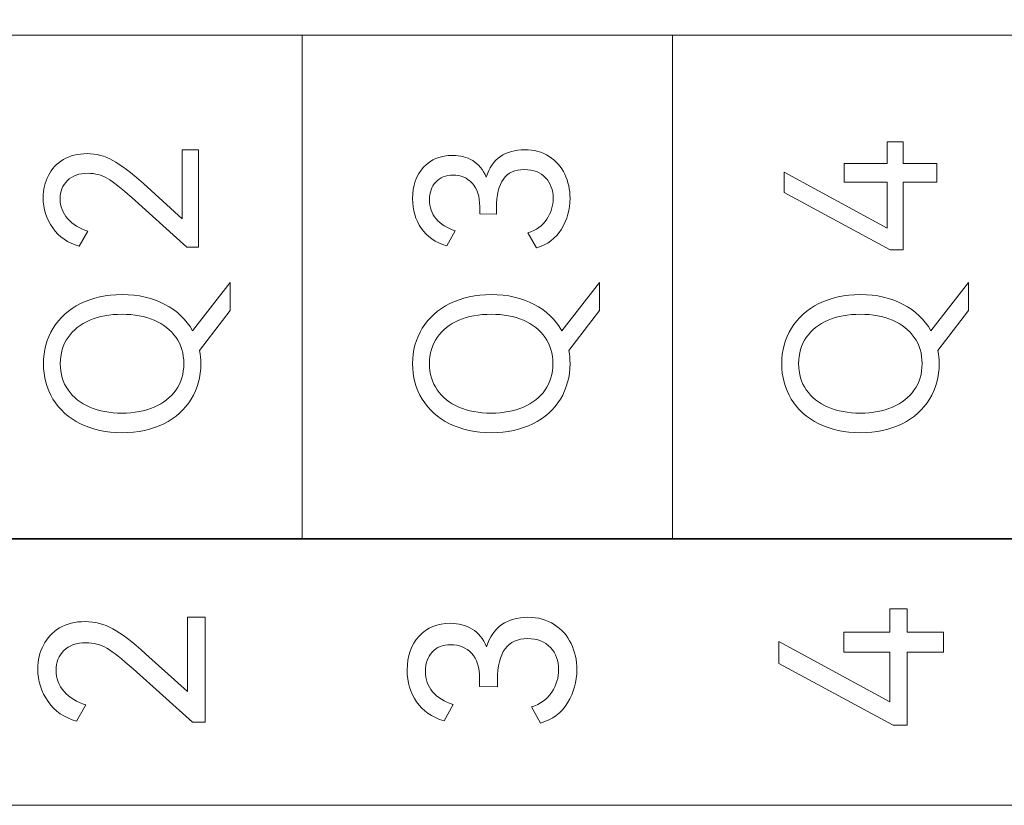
# Model space of a CAD drawing. Header units: millimetres. Extents: x 0 to 427, y 0 to 299.
# Tile 12 of 24: x 133.18 to 144, y 154.54 to 163.17. Entities that reach past the tile are written whole.
import ezdxf

# ---------------------------------------------------------------- set-up
doc = ezdxf.new("R2010")
doc.units = ezdxf.units.MM
doc.header["$MEASUREMENT"] = 0
doc.layers.add('layer 1', color=7, linetype='Continuous')

msp = doc.modelspace()

# ---------------------------------------------------------------- linework, layer by layer
at = {"layer": 'layer 1', "lineweight": 9}
for points, knots in [([(124.072, 163.005), (124.072, 163.005), (124.072, 165.937), (124.072, 165.937), (124.072, 165.937), (124.072, 165.937), (160.705, 165.937), (160.705, 165.937), (160.705, 165.937), (160.705, 165.937), (160.705, 163.005), (160.705, 163.005), (160.705, 163.005), (160.705, 163.005), (124.072, 163.005), (124.072, 163.005)], [0, 0, 0, 0, 0.25, 0.25, 0.25, 0.25, 0.5, 0.5, 0.5, 0.5, 0.75, 0.75, 0.75, 0.75, 1, 1, 1, 1]), ([(160.705, 163.005), (160.705, 163.005), (156.634, 163.005), (156.634, 163.005), (156.634, 163.005), (156.634, 163.005), (152.564, 163.005), (152.564, 163.005), (152.564, 163.005), (152.564, 163.005), (148.494, 163.005), (148.494, 163.005), (148.494, 163.005), (148.494, 163.005), (144.423, 163.005), (144.423, 163.005), (144.423, 163.005), (144.423, 163.005), (140.353, 163.005), (140.353, 163.005), (140.353, 163.005), (140.353, 163.005), (136.283, 163.005), (136.283, 163.005), (136.283, 163.005), (136.283, 163.005), (132.212, 163.005), (132.212, 163.005), (132.212, 163.005), (132.212, 163.005), (128.142, 163.005), (128.142, 163.005), (128.142, 163.005), (128.142, 163.005), (124.072, 163.005), (124.072, 163.005)], [0, 0, 0, 0, 0.111111, 0.111111, 0.111111, 0.111111, 0.222222, 0.222222, 0.222222, 0.222222, 0.333333, 0.333333, 0.333333, 0.333333, 0.444444, 0.444444, 0.444444, 0.444444, 0.555556, 0.555556, 0.555556, 0.555556, 0.666667, 0.666667, 0.666667, 0.666667, 0.777778, 0.777778, 0.777778, 0.777778, 0.888889, 0.888889, 0.888889, 0.888889, 1, 1, 1, 1]), ([(142.241, 161.592), (142.241, 161.592), (142.711, 161.592), (142.711, 161.592), (142.711, 161.592), (142.711, 161.592), (142.711, 161.832), (142.711, 161.832), (142.711, 161.832), (142.711, 161.832), (142.887, 161.832), (142.887, 161.832), (142.887, 161.832), (142.887, 161.832), (142.887, 161.592), (142.887, 161.592), (142.887, 161.592), (142.887, 161.592), (143.259, 161.592), (143.259, 161.592), (143.259, 161.592), (143.259, 161.592), (143.259, 161.388), (143.259, 161.388), (143.259, 161.388), (143.259, 161.388), (142.887, 161.388), (142.887, 161.388), (142.887, 161.388), (142.887, 161.388), (142.887, 160.645), (142.887, 160.645), (142.887, 160.645), (142.887, 160.645), (142.745, 160.645), (142.745, 160.645), (142.745, 160.645), (142.745, 160.645), (141.578, 161.275), (141.578, 161.275), (141.578, 161.275), (141.578, 161.275), (141.578, 161.498), (141.578, 161.498), (141.578, 161.498), (141.578, 161.498), (142.711, 160.883), (142.711, 160.883), (142.711, 160.883), (142.711, 160.883), (142.711, 161.388), (142.711, 161.388), (142.711, 161.388), (142.711, 161.388), (142.241, 161.388), (142.241, 161.388), (142.241, 161.388), (142.241, 161.388), (142.241, 161.592), (142.241, 161.592)], [0, 0, 0, 0, 0.066667, 0.066667, 0.066667, 0.066667, 0.133333, 0.133333, 0.133333, 0.133333, 0.2, 0.2, 0.2, 0.2, 0.266667, 0.266667, 0.266667, 0.266667, 0.333333, 0.333333, 0.333333, 0.333333, 0.4, 0.4, 0.4, 0.4, 0.466667, 0.466667, 0.466667, 0.466667, 0.533333, 0.533333, 0.533333, 0.533333, 0.6, 0.6, 0.6, 0.6, 0.666667, 0.666667, 0.666667, 0.666667, 0.733333, 0.733333, 0.733333, 0.733333, 0.8, 0.8, 0.8, 0.8, 0.866667, 0.866667, 0.866667, 0.866667, 0.933333, 0.933333, 0.933333, 0.933333, 1, 1, 1, 1]), ([(134.963, 160.986), (134.963, 160.986), (134.963, 161.745), (134.963, 161.745), (134.963, 161.745), (134.963, 161.745), (135.144, 161.745), (135.144, 161.745), (135.144, 161.745), (135.144, 161.745), (135.144, 160.674), (135.144, 160.674), (135.144, 160.674), (135.144, 160.674), (135.013, 160.674), (135.013, 160.674), (135.013, 160.674), (135.013, 160.674), (134.408, 161.218), (134.408, 161.218), (134.408, 161.218), (134.295, 161.32), (134.205, 161.391), (134.141, 161.429), (134.141, 161.429), (134.076, 161.467), (134.005, 161.486), (133.928, 161.486), (133.928, 161.486), (133.831, 161.486), (133.755, 161.459), (133.701, 161.406), (133.701, 161.406), (133.648, 161.352), (133.621, 161.285), (133.621, 161.204), (133.621, 161.204), (133.621, 161.122), (133.649, 161.049), (133.705, 160.986), (133.705, 160.986), (133.761, 160.924), (133.834, 160.878), (133.926, 160.851), (133.926, 160.851), (133.926, 160.851), (133.832, 160.686), (133.832, 160.686), (133.832, 160.686), (133.707, 160.72), (133.609, 160.786), (133.54, 160.885), (133.54, 160.885), (133.47, 160.985), (133.435, 161.096), (133.435, 161.218), (133.435, 161.218), (133.435, 161.307), (133.454, 161.388), (133.492, 161.461), (133.492, 161.461), (133.529, 161.534), (133.584, 161.593), (133.657, 161.636), (133.657, 161.636), (133.729, 161.68), (133.817, 161.702), (133.919, 161.702), (133.919, 161.702), (134.019, 161.702), (134.113, 161.677), (134.201, 161.628), (134.201, 161.628), (134.29, 161.579), (134.402, 161.494), (134.536, 161.372), (134.536, 161.372), (134.536, 161.372), (134.963, 160.986), (134.963, 160.986)], [0, 0, 0, 0, 0.05, 0.05, 0.05, 0.05, 0.1, 0.1, 0.1, 0.1, 0.15, 0.15, 0.15, 0.15, 0.2, 0.2, 0.2, 0.2, 0.25, 0.25, 0.25, 0.25, 0.3, 0.3, 0.3, 0.3, 0.35, 0.35, 0.35, 0.35, 0.4, 0.4, 0.4, 0.4, 0.45, 0.45, 0.45, 0.45, 0.5, 0.5, 0.5, 0.5, 0.55, 0.55, 0.55, 0.55, 0.6, 0.6, 0.6, 0.6, 0.65, 0.65, 0.65, 0.65, 0.7, 0.7, 0.7, 0.7, 0.75, 0.75, 0.75, 0.75, 0.8, 0.8, 0.8, 0.8, 0.85, 0.85, 0.85, 0.85, 0.9, 0.9, 0.9, 0.9, 0.95, 0.95, 0.95, 0.95, 1, 1, 1, 1]), ([(138.305, 161.445), (138.337, 161.546), (138.389, 161.621), (138.461, 161.671), (138.461, 161.671), (138.532, 161.72), (138.621, 161.745), (138.727, 161.745), (138.727, 161.745), (138.831, 161.745), (138.92, 161.721), (138.996, 161.672), (138.996, 161.672), (139.072, 161.623), (139.129, 161.558), (139.168, 161.477), (139.168, 161.477), (139.207, 161.396), (139.226, 161.307), (139.226, 161.211), (139.226, 161.211), (139.226, 161.089), (139.195, 160.976), (139.132, 160.873), (139.132, 160.873), (139.07, 160.77), (138.978, 160.7), (138.857, 160.665), (138.857, 160.665), (138.857, 160.665), (138.763, 160.83), (138.763, 160.83), (138.763, 160.83), (138.855, 160.859), (138.924, 160.909), (138.971, 160.981), (138.971, 160.981), (139.017, 161.052), (139.041, 161.128), (139.041, 161.211), (139.041, 161.211), (139.041, 161.301), (139.013, 161.376), (138.957, 161.437), (138.957, 161.437), (138.901, 161.497), (138.824, 161.527), (138.724, 161.527), (138.724, 161.527), (138.519, 161.527), (138.417, 161.388), (138.417, 161.108), (138.417, 161.108), (138.417, 161.108), (138.417, 161.037), (138.417, 161.037), (138.417, 161.037), (138.417, 161.037), (138.234, 161.039), (138.234, 161.039), (138.234, 161.039), (138.234, 161.039), (138.234, 161.119), (138.234, 161.119), (138.234, 161.119), (138.234, 161.232), (138.206, 161.318), (138.151, 161.377), (138.151, 161.377), (138.096, 161.436), (138.026, 161.466), (137.94, 161.466), (137.94, 161.466), (137.859, 161.466), (137.796, 161.44), (137.75, 161.39), (137.75, 161.39), (137.704, 161.339), (137.681, 161.274), (137.681, 161.195), (137.681, 161.195), (137.681, 161.112), (137.705, 161.042), (137.754, 160.985), (137.754, 160.985), (137.803, 160.928), (137.874, 160.884), (137.965, 160.853), (137.965, 160.853), (137.965, 160.853), (137.871, 160.688), (137.871, 160.688), (137.871, 160.688), (137.747, 160.725), (137.654, 160.789), (137.59, 160.882), (137.59, 160.882), (137.527, 160.974), (137.495, 161.083), (137.495, 161.206), (137.495, 161.206), (137.495, 161.35), (137.536, 161.466), (137.617, 161.553), (137.617, 161.553), (137.698, 161.64), (137.804, 161.683), (137.935, 161.683), (137.935, 161.683), (138.02, 161.683), (138.094, 161.664), (138.158, 161.625), (138.158, 161.625), (138.222, 161.586), (138.271, 161.526), (138.305, 161.445)], [0, 0, 0, 0, 0.034483, 0.034483, 0.034483, 0.034483, 0.068966, 0.068966, 0.068966, 0.068966, 0.103448, 0.103448, 0.103448, 0.103448, 0.137931, 0.137931, 0.137931, 0.137931, 0.172414, 0.172414, 0.172414, 0.172414, 0.206897, 0.206897, 0.206897, 0.206897, 0.241379, 0.241379, 0.241379, 0.241379, 0.275862, 0.275862, 0.275862, 0.275862, 0.310345, 0.310345, 0.310345, 0.310345, 0.344828, 0.344828, 0.344828, 0.344828, 0.37931, 0.37931, 0.37931, 0.37931, 0.413793, 0.413793, 0.413793, 0.413793, 0.448276, 0.448276, 0.448276, 0.448276, 0.482759, 0.482759, 0.482759, 0.482759, 0.517241, 0.517241, 0.517241, 0.517241, 0.551724, 0.551724, 0.551724, 0.551724, 0.586207, 0.586207, 0.586207, 0.586207, 0.62069, 0.62069, 0.62069, 0.62069, 0.655172, 0.655172, 0.655172, 0.655172, 0.689655, 0.689655, 0.689655, 0.689655, 0.724138, 0.724138, 0.724138, 0.724138, 0.758621, 0.758621, 0.758621, 0.758621, 0.793103, 0.793103, 0.793103, 0.793103, 0.827586, 0.827586, 0.827586, 0.827586, 0.862069, 0.862069, 0.862069, 0.862069, 0.896552, 0.896552, 0.896552, 0.896552, 0.931034, 0.931034, 0.931034, 0.931034, 0.965517, 0.965517, 0.965517, 0.965517, 1, 1, 1, 1]), ([(135.492, 160.285), (135.492, 160.285), (135.492, 159.978), (135.492, 159.978), (135.492, 159.978), (135.492, 159.978), (135.155, 159.537), (135.155, 159.537), (135.155, 159.537), (135.164, 159.49), (135.169, 159.442), (135.169, 159.393), (135.169, 159.393), (135.169, 159.249), (135.134, 159.12), (135.063, 159.004), (135.063, 159.004), (134.993, 158.889), (134.892, 158.798), (134.761, 158.733), (134.761, 158.733), (134.629, 158.667), (134.476, 158.634), (134.302, 158.634), (134.302, 158.634), (134.129, 158.634), (133.977, 158.667), (133.846, 158.733), (133.846, 158.733), (133.714, 158.798), (133.613, 158.889), (133.543, 159.004), (133.543, 159.004), (133.473, 159.12), (133.438, 159.249), (133.438, 159.393), (133.438, 159.393), (133.438, 159.537), (133.473, 159.666), (133.544, 159.782), (133.544, 159.782), (133.615, 159.897), (133.716, 159.988), (133.847, 160.053), (133.847, 160.053), (133.978, 160.119), (134.129, 160.152), (134.302, 160.152), (134.302, 160.152), (134.483, 160.152), (134.64, 160.116), (134.773, 160.045), (134.773, 160.045), (134.907, 159.974), (135.008, 159.878), (135.077, 159.755), (135.077, 159.755), (135.077, 159.755), (135.492, 160.285), (135.492, 160.285)], [0, 0, 0, 0, 0.066667, 0.066667, 0.066667, 0.066667, 0.133333, 0.133333, 0.133333, 0.133333, 0.2, 0.2, 0.2, 0.2, 0.266667, 0.266667, 0.266667, 0.266667, 0.333333, 0.333333, 0.333333, 0.333333, 0.4, 0.4, 0.4, 0.4, 0.466667, 0.466667, 0.466667, 0.466667, 0.533333, 0.533333, 0.533333, 0.533333, 0.6, 0.6, 0.6, 0.6, 0.666667, 0.666667, 0.666667, 0.666667, 0.733333, 0.733333, 0.733333, 0.733333, 0.8, 0.8, 0.8, 0.8, 0.866667, 0.866667, 0.866667, 0.866667, 0.933333, 0.933333, 0.933333, 0.933333, 1, 1, 1, 1]), ([(139.55, 160.285), (139.55, 160.285), (139.55, 159.978), (139.55, 159.978), (139.55, 159.978), (139.55, 159.978), (139.213, 159.537), (139.213, 159.537), (139.213, 159.537), (139.222, 159.49), (139.226, 159.442), (139.226, 159.393), (139.226, 159.393), (139.226, 159.249), (139.191, 159.12), (139.121, 159.004), (139.121, 159.004), (139.051, 158.889), (138.95, 158.798), (138.818, 158.733), (138.818, 158.733), (138.687, 158.667), (138.534, 158.634), (138.36, 158.634), (138.36, 158.634), (138.187, 158.634), (138.035, 158.667), (137.903, 158.733), (137.903, 158.733), (137.772, 158.798), (137.671, 158.889), (137.601, 159.004), (137.601, 159.004), (137.53, 159.12), (137.495, 159.249), (137.495, 159.393), (137.495, 159.393), (137.495, 159.537), (137.531, 159.666), (137.602, 159.782), (137.602, 159.782), (137.673, 159.897), (137.774, 159.988), (137.905, 160.053), (137.905, 160.053), (138.035, 160.119), (138.187, 160.152), (138.36, 160.152), (138.36, 160.152), (138.54, 160.152), (138.697, 160.116), (138.831, 160.045), (138.831, 160.045), (138.965, 159.974), (139.066, 159.878), (139.135, 159.755), (139.135, 159.755), (139.135, 159.755), (139.55, 160.285), (139.55, 160.285)], [0, 0, 0, 0, 0.066667, 0.066667, 0.066667, 0.066667, 0.133333, 0.133333, 0.133333, 0.133333, 0.2, 0.2, 0.2, 0.2, 0.266667, 0.266667, 0.266667, 0.266667, 0.333333, 0.333333, 0.333333, 0.333333, 0.4, 0.4, 0.4, 0.4, 0.466667, 0.466667, 0.466667, 0.466667, 0.533333, 0.533333, 0.533333, 0.533333, 0.6, 0.6, 0.6, 0.6, 0.666667, 0.666667, 0.666667, 0.666667, 0.733333, 0.733333, 0.733333, 0.733333, 0.8, 0.8, 0.8, 0.8, 0.866667, 0.866667, 0.866667, 0.866667, 0.933333, 0.933333, 0.933333, 0.933333, 1, 1, 1, 1]), ([(143.607, 160.285), (143.607, 160.285), (143.607, 159.978), (143.607, 159.978), (143.607, 159.978), (143.607, 159.978), (143.27, 159.537), (143.27, 159.537), (143.27, 159.537), (143.279, 159.49), (143.284, 159.442), (143.284, 159.393), (143.284, 159.393), (143.284, 159.249), (143.249, 159.12), (143.178, 159.004), (143.178, 159.004), (143.108, 158.889), (143.007, 158.798), (142.876, 158.733), (142.876, 158.733), (142.744, 158.667), (142.591, 158.634), (142.417, 158.634), (142.417, 158.634), (142.244, 158.634), (142.092, 158.667), (141.961, 158.733), (141.961, 158.733), (141.829, 158.798), (141.728, 158.889), (141.658, 159.004), (141.658, 159.004), (141.588, 159.12), (141.553, 159.249), (141.553, 159.393), (141.553, 159.393), (141.553, 159.537), (141.588, 159.666), (141.659, 159.782), (141.659, 159.782), (141.73, 159.897), (141.831, 159.988), (141.962, 160.053), (141.962, 160.053), (142.093, 160.119), (142.244, 160.152), (142.417, 160.152), (142.417, 160.152), (142.598, 160.152), (142.755, 160.116), (142.888, 160.045), (142.888, 160.045), (143.022, 159.974), (143.123, 159.878), (143.192, 159.755), (143.192, 159.755), (143.192, 159.755), (143.607, 160.285), (143.607, 160.285)], [0, 0, 0, 0, 0.066667, 0.066667, 0.066667, 0.066667, 0.133333, 0.133333, 0.133333, 0.133333, 0.2, 0.2, 0.2, 0.2, 0.266667, 0.266667, 0.266667, 0.266667, 0.333333, 0.333333, 0.333333, 0.333333, 0.4, 0.4, 0.4, 0.4, 0.466667, 0.466667, 0.466667, 0.466667, 0.533333, 0.533333, 0.533333, 0.533333, 0.6, 0.6, 0.6, 0.6, 0.666667, 0.666667, 0.666667, 0.666667, 0.733333, 0.733333, 0.733333, 0.733333, 0.8, 0.8, 0.8, 0.8, 0.866667, 0.866667, 0.866667, 0.866667, 0.933333, 0.933333, 0.933333, 0.933333, 1, 1, 1, 1]), ([(134.302, 158.849), (134.435, 158.849), (134.553, 158.871), (134.655, 158.915), (134.655, 158.915), (134.758, 158.958), (134.838, 159.021), (134.895, 159.104), (134.895, 159.104), (134.952, 159.187), (134.981, 159.283), (134.981, 159.393), (134.981, 159.393), (134.981, 159.503), (134.952, 159.599), (134.895, 159.681), (134.895, 159.681), (134.838, 159.762), (134.758, 159.826), (134.655, 159.87), (134.655, 159.87), (134.553, 159.914), (134.435, 159.936), (134.302, 159.936), (134.302, 159.936), (134.168, 159.936), (134.049, 159.914), (133.947, 159.87), (133.947, 159.87), (133.844, 159.826), (133.765, 159.762), (133.708, 159.681), (133.708, 159.681), (133.652, 159.599), (133.623, 159.503), (133.623, 159.393), (133.623, 159.393), (133.623, 159.283), (133.652, 159.187), (133.708, 159.105), (133.708, 159.105), (133.765, 159.023), (133.844, 158.96), (133.947, 158.916), (133.947, 158.916), (134.049, 158.872), (134.168, 158.849), (134.302, 158.849)], [0, 0, 0, 0, 0.083333, 0.083333, 0.083333, 0.083333, 0.166667, 0.166667, 0.166667, 0.166667, 0.25, 0.25, 0.25, 0.25, 0.333333, 0.333333, 0.333333, 0.333333, 0.416667, 0.416667, 0.416667, 0.416667, 0.5, 0.5, 0.5, 0.5, 0.583333, 0.583333, 0.583333, 0.583333, 0.666667, 0.666667, 0.666667, 0.666667, 0.75, 0.75, 0.75, 0.75, 0.833333, 0.833333, 0.833333, 0.833333, 0.916667, 0.916667, 0.916667, 0.916667, 1, 1, 1, 1]), ([(138.36, 158.849), (138.493, 158.849), (138.61, 158.871), (138.713, 158.915), (138.713, 158.915), (138.815, 158.958), (138.895, 159.021), (138.952, 159.104), (138.952, 159.104), (139.01, 159.187), (139.038, 159.283), (139.038, 159.393), (139.038, 159.393), (139.038, 159.503), (139.01, 159.599), (138.952, 159.681), (138.952, 159.681), (138.895, 159.762), (138.815, 159.826), (138.713, 159.87), (138.713, 159.87), (138.61, 159.914), (138.493, 159.936), (138.36, 159.936), (138.36, 159.936), (138.225, 159.936), (138.107, 159.914), (138.004, 159.87), (138.004, 159.87), (137.902, 159.826), (137.822, 159.762), (137.766, 159.681), (137.766, 159.681), (137.709, 159.599), (137.681, 159.503), (137.681, 159.393), (137.681, 159.393), (137.681, 159.283), (137.709, 159.187), (137.766, 159.105), (137.766, 159.105), (137.822, 159.023), (137.902, 158.96), (138.004, 158.916), (138.004, 158.916), (138.107, 158.872), (138.225, 158.849), (138.36, 158.849)], [0, 0, 0, 0, 0.083333, 0.083333, 0.083333, 0.083333, 0.166667, 0.166667, 0.166667, 0.166667, 0.25, 0.25, 0.25, 0.25, 0.333333, 0.333333, 0.333333, 0.333333, 0.416667, 0.416667, 0.416667, 0.416667, 0.5, 0.5, 0.5, 0.5, 0.583333, 0.583333, 0.583333, 0.583333, 0.666667, 0.666667, 0.666667, 0.666667, 0.75, 0.75, 0.75, 0.75, 0.833333, 0.833333, 0.833333, 0.833333, 0.916667, 0.916667, 0.916667, 0.916667, 1, 1, 1, 1]), ([(142.417, 158.849), (142.55, 158.849), (142.668, 158.871), (142.77, 158.915), (142.77, 158.915), (142.873, 158.958), (142.953, 159.021), (143.01, 159.104), (143.01, 159.104), (143.067, 159.187), (143.096, 159.283), (143.096, 159.393), (143.096, 159.393), (143.096, 159.503), (143.067, 159.599), (143.01, 159.681), (143.01, 159.681), (142.953, 159.762), (142.873, 159.826), (142.77, 159.87), (142.77, 159.87), (142.668, 159.914), (142.55, 159.936), (142.417, 159.936), (142.417, 159.936), (142.283, 159.936), (142.164, 159.914), (142.062, 159.87), (142.062, 159.87), (141.959, 159.826), (141.88, 159.762), (141.823, 159.681), (141.823, 159.681), (141.767, 159.599), (141.738, 159.503), (141.738, 159.393), (141.738, 159.393), (141.738, 159.283), (141.767, 159.187), (141.823, 159.105), (141.823, 159.105), (141.88, 159.023), (141.959, 158.96), (142.062, 158.916), (142.062, 158.916), (142.164, 158.872), (142.283, 158.849), (142.417, 158.849)], [0, 0, 0, 0, 0.083333, 0.083333, 0.083333, 0.083333, 0.166667, 0.166667, 0.166667, 0.166667, 0.25, 0.25, 0.25, 0.25, 0.333333, 0.333333, 0.333333, 0.333333, 0.416667, 0.416667, 0.416667, 0.416667, 0.5, 0.5, 0.5, 0.5, 0.583333, 0.583333, 0.583333, 0.583333, 0.666667, 0.666667, 0.666667, 0.666667, 0.75, 0.75, 0.75, 0.75, 0.833333, 0.833333, 0.833333, 0.833333, 0.916667, 0.916667, 0.916667, 0.916667, 1, 1, 1, 1]), ([(124.072, 154.537), (124.072, 154.537), (124.072, 157.469), (124.072, 157.469), (124.072, 157.469), (124.072, 157.469), (160.705, 157.469), (160.705, 157.469), (160.705, 157.469), (160.705, 157.469), (160.705, 154.537), (160.705, 154.537), (160.705, 154.537), (160.705, 154.537), (124.072, 154.537), (124.072, 154.537)], [0, 0, 0, 0, 0.25, 0.25, 0.25, 0.25, 0.5, 0.5, 0.5, 0.5, 0.75, 0.75, 0.75, 0.75, 1, 1, 1, 1]), ([(160.705, 157.462), (160.705, 157.462), (156.634, 157.462), (156.634, 157.462), (156.634, 157.462), (156.634, 157.462), (152.564, 157.462), (152.564, 157.462), (152.564, 157.462), (152.564, 157.462), (148.494, 157.462), (148.494, 157.462), (148.494, 157.462), (148.494, 157.462), (144.423, 157.462), (144.423, 157.462), (144.423, 157.462), (144.423, 157.462), (140.353, 157.462), (140.353, 157.462), (140.353, 157.462), (140.353, 157.462), (136.283, 157.462), (136.283, 157.462), (136.283, 157.462), (136.283, 157.462), (132.212, 157.462), (132.212, 157.462), (132.212, 157.462), (132.212, 157.462), (128.142, 157.462), (128.142, 157.462), (128.142, 157.462), (128.142, 157.462), (124.072, 157.462), (124.072, 157.462)], [0, 0, 0, 0, 0.111111, 0.111111, 0.111111, 0.111111, 0.222222, 0.222222, 0.222222, 0.222222, 0.333333, 0.333333, 0.333333, 0.333333, 0.444444, 0.444444, 0.444444, 0.444444, 0.555556, 0.555556, 0.555556, 0.555556, 0.666667, 0.666667, 0.666667, 0.666667, 0.777778, 0.777778, 0.777778, 0.777778, 0.888889, 0.888889, 0.888889, 0.888889, 1, 1, 1, 1]), ([(135.021, 155.787), (135.021, 155.787), (135.021, 156.604), (135.021, 156.604), (135.021, 156.604), (135.021, 156.604), (135.216, 156.604), (135.216, 156.604), (135.216, 156.604), (135.216, 156.604), (135.216, 155.451), (135.216, 155.451), (135.216, 155.451), (135.216, 155.451), (135.075, 155.451), (135.075, 155.451), (135.075, 155.451), (135.075, 155.451), (134.423, 156.036), (134.423, 156.036), (134.423, 156.036), (134.301, 156.147), (134.205, 156.222), (134.135, 156.263), (134.135, 156.263), (134.066, 156.305), (133.989, 156.325), (133.907, 156.325), (133.907, 156.325), (133.802, 156.325), (133.72, 156.296), (133.663, 156.239), (133.663, 156.239), (133.605, 156.181), (133.576, 156.109), (133.576, 156.021), (133.576, 156.021), (133.576, 155.933), (133.606, 155.854), (133.666, 155.787), (133.666, 155.787), (133.726, 155.719), (133.806, 155.671), (133.905, 155.641), (133.905, 155.641), (133.905, 155.641), (133.803, 155.463), (133.803, 155.463), (133.803, 155.463), (133.668, 155.5), (133.563, 155.571), (133.489, 155.678), (133.489, 155.678), (133.414, 155.785), (133.376, 155.905), (133.376, 156.036), (133.376, 156.036), (133.376, 156.132), (133.396, 156.219), (133.437, 156.298), (133.437, 156.298), (133.477, 156.377), (133.536, 156.44), (133.614, 156.487), (133.614, 156.487), (133.693, 156.534), (133.787, 156.557), (133.897, 156.557), (133.897, 156.557), (134.004, 156.557), (134.105, 156.531), (134.201, 156.478), (134.201, 156.478), (134.296, 156.426), (134.417, 156.333), (134.561, 156.202), (134.561, 156.202), (134.561, 156.202), (135.021, 155.787), (135.021, 155.787)], [0, 0, 0, 0, 0.05, 0.05, 0.05, 0.05, 0.1, 0.1, 0.1, 0.1, 0.15, 0.15, 0.15, 0.15, 0.2, 0.2, 0.2, 0.2, 0.25, 0.25, 0.25, 0.25, 0.3, 0.3, 0.3, 0.3, 0.35, 0.35, 0.35, 0.35, 0.4, 0.4, 0.4, 0.4, 0.45, 0.45, 0.45, 0.45, 0.5, 0.5, 0.5, 0.5, 0.55, 0.55, 0.55, 0.55, 0.6, 0.6, 0.6, 0.6, 0.65, 0.65, 0.65, 0.65, 0.7, 0.7, 0.7, 0.7, 0.75, 0.75, 0.75, 0.75, 0.8, 0.8, 0.8, 0.8, 0.85, 0.85, 0.85, 0.85, 0.9, 0.9, 0.9, 0.9, 0.95, 0.95, 0.95, 0.95, 1, 1, 1, 1]), ([(138.308, 156.281), (138.343, 156.389), (138.399, 156.47), (138.476, 156.524), (138.476, 156.524), (138.553, 156.577), (138.649, 156.604), (138.762, 156.604), (138.762, 156.604), (138.874, 156.604), (138.971, 156.578), (139.053, 156.525), (139.053, 156.525), (139.134, 156.473), (139.196, 156.403), (139.238, 156.315), (139.238, 156.315), (139.28, 156.228), (139.301, 156.133), (139.301, 156.029), (139.301, 156.029), (139.301, 155.897), (139.267, 155.776), (139.2, 155.665), (139.2, 155.665), (139.132, 155.554), (139.033, 155.479), (138.903, 155.441), (138.903, 155.441), (138.903, 155.441), (138.802, 155.619), (138.802, 155.619), (138.802, 155.619), (138.901, 155.65), (138.975, 155.704), (139.025, 155.781), (139.025, 155.781), (139.076, 155.857), (139.101, 155.94), (139.101, 156.029), (139.101, 156.029), (139.101, 156.126), (139.071, 156.207), (139.011, 156.272), (139.011, 156.272), (138.951, 156.337), (138.867, 156.37), (138.76, 156.37), (138.76, 156.37), (138.539, 156.37), (138.429, 156.219), (138.429, 155.918), (138.429, 155.918), (138.429, 155.918), (138.429, 155.841), (138.429, 155.841), (138.429, 155.841), (138.429, 155.841), (138.232, 155.844), (138.232, 155.844), (138.232, 155.844), (138.232, 155.844), (138.232, 155.93), (138.232, 155.93), (138.232, 155.93), (138.232, 156.052), (138.202, 156.145), (138.143, 156.208), (138.143, 156.208), (138.083, 156.271), (138.008, 156.303), (137.915, 156.303), (137.915, 156.303), (137.828, 156.303), (137.76, 156.276), (137.711, 156.221), (137.711, 156.221), (137.661, 156.167), (137.636, 156.097), (137.636, 156.012), (137.636, 156.012), (137.636, 155.923), (137.663, 155.847), (137.715, 155.786), (137.715, 155.786), (137.768, 155.724), (137.844, 155.677), (137.943, 155.644), (137.943, 155.644), (137.943, 155.644), (137.841, 155.466), (137.841, 155.466), (137.841, 155.466), (137.708, 155.505), (137.607, 155.575), (137.539, 155.675), (137.539, 155.675), (137.471, 155.774), (137.436, 155.891), (137.436, 156.024), (137.436, 156.024), (137.436, 156.179), (137.48, 156.303), (137.567, 156.397), (137.567, 156.397), (137.655, 156.491), (137.769, 156.538), (137.911, 156.538), (137.911, 156.538), (138.001, 156.538), (138.081, 156.517), (138.15, 156.475), (138.15, 156.475), (138.219, 156.433), (138.272, 156.368), (138.308, 156.281)], [0, 0, 0, 0, 0.034483, 0.034483, 0.034483, 0.034483, 0.068966, 0.068966, 0.068966, 0.068966, 0.103448, 0.103448, 0.103448, 0.103448, 0.137931, 0.137931, 0.137931, 0.137931, 0.172414, 0.172414, 0.172414, 0.172414, 0.206897, 0.206897, 0.206897, 0.206897, 0.241379, 0.241379, 0.241379, 0.241379, 0.275862, 0.275862, 0.275862, 0.275862, 0.310345, 0.310345, 0.310345, 0.310345, 0.344828, 0.344828, 0.344828, 0.344828, 0.37931, 0.37931, 0.37931, 0.37931, 0.413793, 0.413793, 0.413793, 0.413793, 0.448276, 0.448276, 0.448276, 0.448276, 0.482759, 0.482759, 0.482759, 0.482759, 0.517241, 0.517241, 0.517241, 0.517241, 0.551724, 0.551724, 0.551724, 0.551724, 0.586207, 0.586207, 0.586207, 0.586207, 0.62069, 0.62069, 0.62069, 0.62069, 0.655172, 0.655172, 0.655172, 0.655172, 0.689655, 0.689655, 0.689655, 0.689655, 0.724138, 0.724138, 0.724138, 0.724138, 0.758621, 0.758621, 0.758621, 0.758621, 0.793103, 0.793103, 0.793103, 0.793103, 0.827586, 0.827586, 0.827586, 0.827586, 0.862069, 0.862069, 0.862069, 0.862069, 0.896552, 0.896552, 0.896552, 0.896552, 0.931034, 0.931034, 0.931034, 0.931034, 0.965517, 0.965517, 0.965517, 0.965517, 1, 1, 1, 1]), ([(142.235, 156.439), (142.235, 156.439), (142.741, 156.439), (142.741, 156.439), (142.741, 156.439), (142.741, 156.439), (142.741, 156.698), (142.741, 156.698), (142.741, 156.698), (142.741, 156.698), (142.931, 156.698), (142.931, 156.698), (142.931, 156.698), (142.931, 156.698), (142.931, 156.439), (142.931, 156.439), (142.931, 156.439), (142.931, 156.439), (143.331, 156.439), (143.331, 156.439), (143.331, 156.439), (143.331, 156.439), (143.331, 156.219), (143.331, 156.219), (143.331, 156.219), (143.331, 156.219), (142.931, 156.219), (142.931, 156.219), (142.931, 156.219), (142.931, 156.219), (142.931, 155.419), (142.931, 155.419), (142.931, 155.419), (142.931, 155.419), (142.778, 155.419), (142.778, 155.419), (142.778, 155.419), (142.778, 155.419), (141.521, 156.098), (141.521, 156.098), (141.521, 156.098), (141.521, 156.098), (141.521, 156.338), (141.521, 156.338), (141.521, 156.338), (141.521, 156.338), (142.741, 155.676), (142.741, 155.676), (142.741, 155.676), (142.741, 155.676), (142.741, 156.219), (142.741, 156.219), (142.741, 156.219), (142.741, 156.219), (142.235, 156.219), (142.235, 156.219), (142.235, 156.219), (142.235, 156.219), (142.235, 156.439), (142.235, 156.439)], [0, 0, 0, 0, 0.066667, 0.066667, 0.066667, 0.066667, 0.133333, 0.133333, 0.133333, 0.133333, 0.2, 0.2, 0.2, 0.2, 0.266667, 0.266667, 0.266667, 0.266667, 0.333333, 0.333333, 0.333333, 0.333333, 0.4, 0.4, 0.4, 0.4, 0.466667, 0.466667, 0.466667, 0.466667, 0.533333, 0.533333, 0.533333, 0.533333, 0.6, 0.6, 0.6, 0.6, 0.666667, 0.666667, 0.666667, 0.666667, 0.733333, 0.733333, 0.733333, 0.733333, 0.8, 0.8, 0.8, 0.8, 0.866667, 0.866667, 0.866667, 0.866667, 0.933333, 0.933333, 0.933333, 0.933333, 1, 1, 1, 1])]:
    msp.add_open_spline(points, degree=3, knots=knots, dxfattribs=at)
for points in [[(136.283, 157.462), (136.283, 157.462), (136.283, 163.005), (136.283, 163.005)], [(140.353, 157.462), (140.353, 157.462), (140.353, 163.005), (140.353, 163.005)]]:
    msp.add_open_spline(points, degree=3, dxfattribs=at)

doc.saveas('drawing.dxf')
